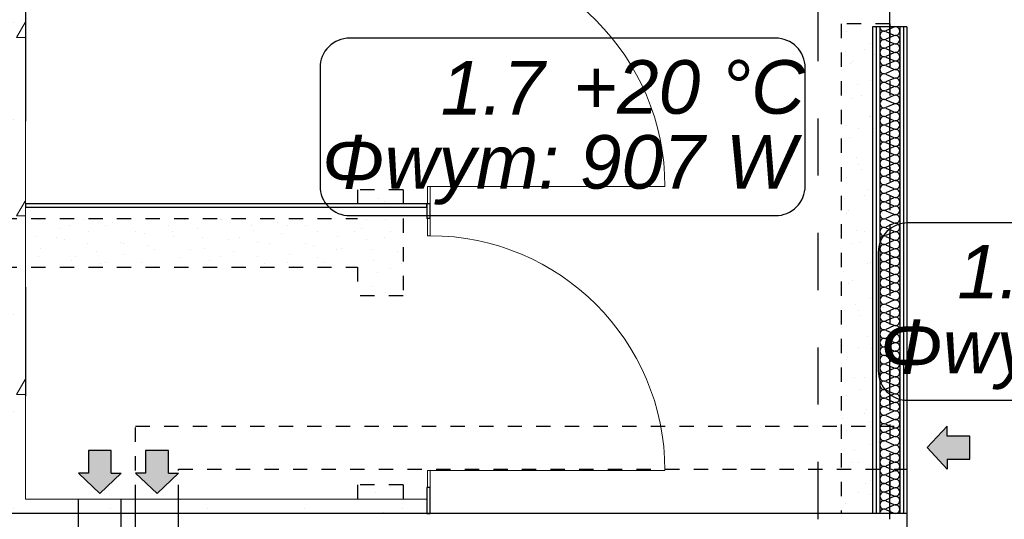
# Model space of a CAD drawing. Header units: millimetres. Extents: x 45180 to 119519, y 31297 to 302414.
# Tile 28 of 97: x 60010 to 63450, y 151239 to 152985. Entities that reach past the tile are written whole.
import ezdxf
from ezdxf.lldxf.tags import DXFTag

# ---------------------------------------------------------------- set-up
doc = ezdxf.new("R2010")
doc.units = ezdxf.units.MM
doc.header["$MEASUREMENT"] = 0
doc.linetypes.add('Hidden Line', pattern=[100, 50, -50])
doc.linetypes.add('Przerywana', pattern=[400, 200, -200])
for name, color, linetype in [('#podkład', 252, 'Continuous'), ('Drzwi ArchiCAD', 252, 'Continuous'), ('IS_Text_Konstrukcji', 7, 'Continuous')]:
    doc.layers.add(name, color=color, linetype=linetype)
doc.layers.add('Arch ocieplenie_Nr_Pióra__21', color=252, linetype='Continuous', lineweight=13)
doc.layers.add('Drzwi ArchiCAD_Nr_Pióra__5', color=252, linetype='Continuous', lineweight=13)
doc.styles.get("Standard").update_dxf_attribs({"font": 'arial.ttf', "bigfont": 'BIGFONT.SHX'})
tags = doc.linetypes.add('SOLID', pattern=[10, 10, 0]).pattern_tags.tags
tags[6:7] = [DXFTag(74, 4), DXFTag(75, 0), DXFTag(340, '0'), DXFTag(46, 0.0), DXFTag(50, 0.0), DXFTag(44, 0.0), DXFTag(45, 0.0)]
tags[4:5] = [DXFTag(74, 4), DXFTag(75, 0), DXFTag(340, '0'), DXFTag(46, 0.0), DXFTag(50, 0.0), DXFTag(44, 0.0), DXFTag(45, 0.0)]
pattern_1 = [(0, (186358.74, 93686.4), (0, 623.5383), [60, -300]), (0, (186538.74, 93998.17), (0, 623.5383), [60, -300]), (60, (186358.74, 93686.4), (-540, 311.7692), [60, -300]), (60, (186718.74, 93686.4), (-540, 311.7692), [60, -300]), (120, (186418.74, 93686.4), (540, 311.7692), [60, -300]), (120, (186778.74, 93686.4), (540, 311.7692), [60, -300]), (0, (186358.74, 93746.4), (0, 120), [0, -120, 0, -180.00001]), (45, (186418.74, 93746.4), (-84.85282, 84.85282), [0, -90, 0, -150.00001])]

# ---------------------------------------------------------------- blocks, each defined once
blk = doc.blocks.new('D1 Drzwi proste 14')
at = {"layer": 'Drzwi ArchiCAD_Nr_Pióra__5', "linetype": 'Continuous'}
for p, q in [((410, 0), (410, 820)), ((-410, 0), (-470, 0)), ((-470, 0), (-470, -10)), ((-470, 0), (-470, -10)), ((-410, -10), (-410, 0)), ((470, 0), (410, 0)), ((410, 0), (410, -10)), ((470, -10), (470, 0)), ((470, 0), (470, -10)), ((-470, -10), (-410, -10)), ((410, -10), (470, -10))]:
    blk.add_line(p, q, dxfattribs=at)
blk.add_arc((410, 0), 820, 90, 180, dxfattribs=at)

msp = doc.modelspace()

# ---------------------------------------------------------------- hatches: boundary and pattern name
at = {"layer": 'Arch ocieplenie_Nr_Pióra__21', "linetype": 'Continuous'}
h = msp.add_hatch(dxfattribs=at)
h.set_pattern_fill('Structural_Concrete', color=256, style=0, pattern_type=2)
h.set_pattern_definition(pattern_1)
h.paths.add_polyline_path([(60030, 151310), (60030, 154380), (59850, 154560), (59850, 151260)], flags=0)
h = msp.add_hatch(dxfattribs=at)
h.set_pattern_fill('Structural_Concrete', color=256, style=0, pattern_type=2)
h.set_pattern_definition(pattern_1)
h.paths.add_polyline_path([(59850, 151260), (61432.3, 151260), (61432.3, 151310), (60030, 151310)], flags=0)

# ---------------------------------------------------------------- linework, layer by layer
at = {"layer": '#podkład', "linetype": 'Przerywana'}
for p, q in [((62800, 148440), (62800, 154560)), ((63050, 148440), (63050, 154560))]:
    msp.add_line(p, q, dxfattribs=at)
at = {"layer": '#podkład', "linetype": 'Continuous'}
for p, q in [((60030, 153010), (60030, 152630)), ((62897.9, 152944), (62897.9, 152944)), ((62990, 152960), (62990, 151260)), ((63110, 152960), (62990, 152960)), ((63002.5, 152960), (63002.5, 151260)), ((63015, 152960), (63015, 151260)), ((63025.2, 152944), (63025.2, 152944)), ((63064.1, 152958.7), (63035.9, 152946.3)), ((63035.9, 152943.8), (63064.1, 152931.4)), ((63085, 152960), (63085, 151260)), ((63097.5, 152960), (63097.5, 151260)), ((63110, 152960), (63110, 151260)), ((63064.1, 152928.9), (63035.9, 152916.5)), ((63035.9, 152914), (63064.1, 152901.6)), ((62896.5, 152872.7), (62896.5, 152872.7)), ((62961.5, 152880.3), (62961.5, 152880.3)), ((62981.1, 152903.5), (62981.1, 152903.5)), ((63064.1, 152899.1), (63035.9, 152886.7)), ((63035.9, 152884.2), (63064.1, 152871.8)), ((62996.1, 152862.2), (62996.1, 152862.2)), ((63064.1, 152869.3), (63035.9, 152856.9)), ((63035.9, 152854.4), (63064.1, 152842)), ((63064.1, 152839.4), (63035.9, 152827)), ((62911.5, 152831.4), (62911.5, 152831.4)), ((62919.1, 152837.9), (62919.1, 152837.9)), ((63025.2, 152816.7), (63025.2, 152816.7)), ((63035.9, 152824.5), (63064.1, 152812.1)), ((63064.1, 152809.6), (63035.9, 152797.2)), ((62982.7, 152774.2), (62982.7, 152774.2)), ((63022.1, 152790.7), (63022.1, 152790.7)), ((63035.9, 152794.7), (63064.1, 152782.3)), ((63064.1, 152779.8), (63035.9, 152767.4)), ((62937.5, 152760), (62937.5, 152760)), ((63035.9, 152764.9), (63064.1, 152752.5)), ((63064.1, 152750), (63035.9, 152737.6)), ((63037.1, 152749.4), (63037.1, 152749.4)), ((62919.1, 152710.6), (62919.1, 152710.6)), ((62952.6, 152718.6), (62952.6, 152718.6)), ((63035.9, 152735.1), (63064.1, 152722.7)), ((63064.1, 152720.2), (63035.9, 152707.7)), ((63035.9, 152705.2), (63064.1, 152692.8)), ((63046.4, 152710.6), (63046.4, 152710.6)), ((63064.1, 152690.3), (63035.9, 152677.9)), ((63035.9, 152675.4), (63064.1, 152663)), ((62978.6, 152647.2), (62978.6, 152647.2)), ((62982.7, 152647), (62982.7, 152647)), ((63064.1, 152660.5), (63035.9, 152648.1)), ((63035.9, 152645.6), (63064.1, 152633.2)), ((62894, 152616.4), (62894, 152616.4)), ((62940.3, 152604.5), (62940.3, 152604.5)), ((62993.6, 152605.9), (62993.6, 152605.9)), ((63064.1, 152630.7), (63035.9, 152618.3)), ((63035.9, 152615.8), (63064.1, 152603.4)), ((63064.1, 152600.9), (63035.9, 152588.4)), ((62909, 152575.1), (62909, 152575.1)), ((63035.9, 152585.9), (63064.1, 152573.5)), ((63064.1, 152571), (63035.9, 152558.6)), ((63046.4, 152583.3), (63046.4, 152583.3)), ((63004, 152540.9), (63004, 152540.9)), ((63019.6, 152534.4), (63019.6, 152534.4)), ((63035.9, 152556.1), (63064.1, 152543.7)), ((63064.1, 152541.2), (63035.9, 152528.8)), ((62935, 152503.7), (62935, 152503.7)), ((63035.9, 152526.3), (63064.1, 152513.9)), ((63064.1, 152511.4), (63035.9, 152499)), ((63035.9, 152496.5), (63064.1, 152484.1)), ((62940.3, 152477.3), (62940.3, 152477.3)), ((62950.1, 152462.3), (62950.1, 152462.3)), ((63034.7, 152493.1), (63034.7, 152493.1)), ((63064.1, 152481.6), (63035.9, 152469.1)), ((63035.9, 152466.6), (63064.1, 152454.2)), ((62897.9, 152434.8), (62897.9, 152434.8)), ((63064.1, 152451.7), (63035.9, 152439.3)), ((63035.9, 152436.8), (63064.1, 152424.4)), ((63004, 152413.6), (63004, 152413.6)), ((63064.1, 152421.9), (63035.9, 152409.5)), ((63035.9, 152407), (63064.1, 152394.6)), ((63064.1, 152392.1), (63035.9, 152379.7)), ((61263.6, 152359.3), (61263.6, 152359.3)), ((62891.5, 152360.1), (62891.5, 152360.1)), ((62961.5, 152371.2), (62961.5, 152371.2)), ((62976.1, 152390.9), (62976.1, 152390.9)), ((63035.9, 152377.2), (63064.1, 152364.8)), ((63064.1, 152362.3), (63035.9, 152349.8)), ((61432.3, 152342), (60030, 152342)), ((60030, 152342), (60030, 152330)), ((60030, 152330), (61432.3, 152330)), ((61285.7, 152350), (61285.7, 152350)), ((61432.3, 152330), (61432.3, 152342)), ((61434.3, 152342), (61432.3, 152342)), ((61432.3, 152342), (61432.3, 152290)), ((61444.3, 152342), (61434.3, 152342)), ((61444.3, 152290), (61444.3, 152342)), ((62991.1, 152349.5), (62991.1, 152349.5)), ((63035.9, 152347.3), (63064.1, 152334.9)), ((63064.1, 152332.4), (63035.9, 152320)), ((61434.3, 152290), (61432.3, 152290)), ((61444.3, 152290), (61434.3, 152290)), ((62897.9, 152307.6), (62897.9, 152307.6)), ((62906.6, 152318.8), (62906.6, 152318.8)), ((63025.2, 152307.6), (63025.2, 152307.6)), ((63035.9, 152317.5), (63064.1, 152305.1)), ((63064.1, 152302.6), (63035.9, 152290.2)), ((60076.5, 152286.3), (60076.5, 152286.3)), ((60151.6, 152256.8), (60151.6, 152256.8)), ((60182.6, 152265.1), (60182.6, 152265.1)), ((60236.2, 152287.6), (60236.2, 152287.6)), ((60309.9, 152265.1), (60309.9, 152265.1)), ((60335.8, 152277), (60335.8, 152277)), ((60530.9, 152267.1), (60530.9, 152267.1)), ((60585.7, 152286.3), (60585.7, 152286.3)), ((60630.6, 152256.6), (60630.6, 152256.6)), ((60712.9, 152286.3), (60712.9, 152286.3)), ((60715.1, 152287.4), (60715.1, 152287.4)), ((60819, 152265.1), (60819, 152265.1)), ((60910.3, 152277.5), (60910.3, 152277.5)), ((60946.3, 152265.1), (60946.3, 152265.1)), ((61009.9, 152266.9), (61009.9, 152266.9)), ((61205, 152257.1), (61205, 152257.1)), ((61222.1, 152286.3), (61222.1, 152286.3)), ((61289.6, 152287.9), (61289.6, 152287.9)), ((61349.3, 152286.3), (61349.3, 152286.3)), ((63017.1, 152278.1), (63017.1, 152278.1)), ((63035.9, 152287.7), (63064.1, 152275.3)), ((63064.1, 152272.8), (63035.9, 152260.4)), ((63035.9, 152257.9), (63064.1, 152245.5)), ((60067, 152226), (60067, 152226)), ((60140.2, 152222.7), (60140.2, 152222.7)), ((60251.2, 152246.2), (60251.2, 152246.2)), ((60415.9, 152243.9), (60415.9, 152243.9)), ((60446.4, 152236.4), (60446.4, 152236.4)), ((60543.2, 152243.9), (60543.2, 152243.9)), ((60546, 152225.8), (60546, 152225.8)), ((60649.3, 152222.7), (60649.3, 152222.7)), ((60776.6, 152222.7), (60776.6, 152222.7)), ((60825.7, 152246.7), (60825.7, 152246.7)), ((60925.3, 152236.2), (60925.3, 152236.2)), ((61052.3, 152243.9), (61052.3, 152243.9)), ((61120.5, 152226.3), (61120.5, 152226.3)), ((61179.6, 152243.9), (61179.6, 152243.9)), ((61285.7, 152222.7), (61285.7, 152222.7)), ((61304.7, 152246.5), (61304.7, 152246.5)), ((62932.5, 152247.3), (62932.5, 152247.3)), ((62961.5, 152243.9), (62961.5, 152243.9)), ((63032.2, 152236.8), (63032.2, 152236.8)), ((63064.1, 152243), (63035.9, 152230.6)), ((63035.9, 152228), (63064.1, 152215.6)), ((60166.7, 152215.4), (60166.7, 152215.4)), ((60246.2, 152201.5), (60246.2, 152201.5)), ((60361.8, 152205.6), (60361.8, 152205.6)), ((60373.5, 152201.5), (60373.5, 152201.5)), ((60461.4, 152195), (60461.4, 152195)), ((60656.6, 152185.2), (60656.6, 152185.2)), ((60741.1, 152215.9), (60741.1, 152215.9)), ((60840.7, 152205.4), (60840.7, 152205.4)), ((60882.6, 152201.5), (60882.6, 152201.5)), ((61009.9, 152201.5), (61009.9, 152201.5)), ((61035.9, 152195.5), (61035.9, 152195.5)), ((61135.5, 152185), (61135.5, 152185)), ((61220.1, 152215.7), (61220.1, 152215.7)), ((62919.1, 152201.5), (62919.1, 152201.5)), ((62947.6, 152206), (62947.6, 152206)), ((63064.1, 152213.1), (63035.9, 152200.7)), ((63035.9, 152198.2), (63064.1, 152185.8)), ((60076.5, 152159.1), (60076.5, 152159.1)), ((60082.1, 152184.6), (60082.1, 152184.6)), ((60203.8, 152159.1), (60203.8, 152159.1)), ((60277.2, 152174.8), (60277.2, 152174.8)), ((60376.8, 152164.2), (60376.8, 152164.2)), ((60479.6, 152180.3), (60479.6, 152180.3)), ((60572, 152154.4), (60572, 152154.4)), ((60606.9, 152180.3), (60606.9, 152180.3)), ((60712.9, 152159.1), (60712.9, 152159.1)), ((60756.2, 152174.6), (60756.2, 152174.6)), ((60840.2, 152159.1), (60840.2, 152159.1)), ((60951.3, 152164.7), (60951.3, 152164.7)), ((61050.9, 152154.2), (61050.9, 152154.2)), ((61116, 152180.3), (61116, 152180.3)), ((61243.3, 152180.3), (61243.3, 152180.3)), ((61330.6, 152175.1), (61330.6, 152175.1)), ((61349.3, 152159.1), (61349.3, 152159.1)), ((63025.2, 152180.3), (63025.2, 152180.3)), ((63064.1, 152183.3), (63035.9, 152170.9)), ((63035.9, 152168.4), (63064.1, 152156)), ((63064.1, 152153.5), (63035.9, 152141.1)), ((60192.7, 152144), (60192.7, 152144)), ((60292.3, 152133.4), (60292.3, 152133.4)), ((60309.9, 152137.9), (60309.9, 152137.9)), ((60437.2, 152137.9), (60437.2, 152137.9)), ((60487.4, 152123.6), (60487.4, 152123.6)), ((60671.6, 152143.8), (60671.6, 152143.8)), ((60866.7, 152134), (60866.7, 152134)), ((60946.3, 152137.9), (60946.3, 152137.9)), ((60966.4, 152123.4), (60966.4, 152123.4)), ((61073.6, 152137.9), (61073.6, 152137.9)), ((61246.1, 152144.3), (61246.1, 152144.3)), ((61306.9, 152116.6), (61306.9, 152116.6)), ((61345.7, 152133.8), (61345.7, 152133.8)), ((62973.6, 152134.6), (62973.6, 152134.6)), ((62982.7, 152137.9), (62982.7, 152137.9)), ((63035.9, 152138.6), (63064.1, 152126.2)), ((63064.1, 152123.7), (63035.9, 152111.3)), ((61261.1, 152103), (61261.1, 152103)), ((62889, 152103.8), (62889, 152103.8)), ((62988.6, 152093.2), (62988.6, 152093.2)), ((63035.9, 152108.7), (63064.1, 152096.3)), ((63064.1, 152093.8), (63035.9, 152081.4)), ((60030, 152050), (60030, 151670)), ((61243.3, 152053), (61243.3, 152053)), ((62904.1, 152062.5), (62904.1, 152062.5)), ((62919.1, 152074.2), (62919.1, 152074.2)), ((63035.9, 152078.9), (63064.1, 152066.5)), ((63064.1, 152064), (63035.9, 152051.6)), ((63035.9, 152049.1), (63064.1, 152036.7)), ((63046.4, 152074.2), (63046.4, 152074.2)), ((61287.1, 152031.6), (61287.1, 152031.6)), ((63014.6, 152021.8), (63014.6, 152021.8)), ((63064.1, 152034.2), (63035.9, 152021.8)), ((63035.9, 152019.3), (63064.1, 152006.9)), ((62930.1, 151991), (62930.1, 151991)), ((62982.7, 152010.6), (62982.7, 152010.6)), ((63029.7, 151980.5), (63029.7, 151980.5)), ((63064.1, 152004.4), (63035.9, 151992)), ((63035.9, 151989.4), (63064.1, 151977)), ((62940.3, 151968.1), (62940.3, 151968.1)), ((62945.1, 151949.7), (62945.1, 151949.7)), ((63064.1, 151974.5), (63035.9, 151962.1)), ((63035.9, 151959.6), (63064.1, 151947.2)), ((63064.1, 151944.7), (63035.9, 151932.3)), ((63046.4, 151946.9), (63046.4, 151946.9)), ((63035.9, 151929.8), (63064.1, 151917.4)), ((63064.1, 151914.9), (63035.9, 151902.5)), ((62971.1, 151878.3), (62971.1, 151878.3)), ((63004, 151904.5), (63004, 151904.5)), ((63035.9, 151900), (63064.1, 151887.6)), ((63064.1, 151885.1), (63035.9, 151872.7)), ((62886.5, 151847.5), (62886.5, 151847.5)), ((62940.3, 151840.9), (62940.3, 151840.9)), ((63035.9, 151870.2), (63064.1, 151857.7)), ((63064.1, 151855.2), (63035.9, 151842.8)), ((62986.1, 151836.9), (62986.1, 151836.9)), ((63035.9, 151840.3), (63064.1, 151827.9)), ((63064.1, 151825.4), (63035.9, 151813)), ((63035.9, 151810.5), (63064.1, 151798.1)), ((62897.9, 151798.4), (62897.9, 151798.4)), ((62901.6, 151806.1), (62901.6, 151806.1)), ((63004, 151777.2), (63004, 151777.2)), ((63064.1, 151795.6), (63035.9, 151783.2)), ((63035.9, 151780.7), (63064.1, 151768.3)), ((63012.1, 151765.5), (63012.1, 151765.5)), ((63064.1, 151765.8), (63035.9, 151753.4)), ((63035.9, 151750.9), (63064.1, 151738.4)), ((62927.6, 151734.7), (62927.6, 151734.7)), ((62961.5, 151734.8), (62961.5, 151734.8)), ((63027.2, 151724.2), (63027.2, 151724.2)), ((63064.1, 151735.9), (63035.9, 151723.5)), ((63035.9, 151721), (63064.1, 151708.6)), ((63064.1, 151706.1), (63035.9, 151693.7)), ((62897.9, 151671.2), (62897.9, 151671.2)), ((62942.6, 151693.4), (62942.6, 151693.4)), ((63025.2, 151671.2), (63025.2, 151671.2)), ((63035.9, 151691.2), (63064.1, 151678.8)), ((63064.1, 151676.3), (63035.9, 151663.9)), ((63035.9, 151661.4), (63064.1, 151649)), ((63064.1, 151646.5), (63035.9, 151634.1)), ((62961.5, 151607.5), (62961.5, 151607.5)), ((62968.6, 151622), (62968.6, 151622)), ((63035.9, 151631.6), (63064.1, 151619.1)), ((63064.1, 151616.6), (63035.9, 151604.2)), ((63035.9, 151601.7), (63064.1, 151589.3)), ((62884, 151591.2), (62884, 151591.2)), ((62983.7, 151580.6), (62983.7, 151580.6)), ((63064.1, 151586.8), (63035.9, 151574.4)), ((63035.9, 151571.9), (63064.1, 151559.5)), ((62899.1, 151549.8), (62899.1, 151549.8)), ((62919.1, 151565.1), (62919.1, 151565.1)), ((63025.2, 151543.9), (63025.2, 151543.9)), ((63064.1, 151557), (63035.9, 151544.6)), ((63035.9, 151542.1), (63064.1, 151529.7)), ((63180, 151489.7), (63250, 151564.7)), ((63250, 151529.7), (63250, 151564.7)), ((62982.7, 151501.5), (62982.7, 151501.5)), ((63009.7, 151509.2), (63009.7, 151509.2)), ((63064.1, 151527.2), (63035.9, 151514.8)), ((63035.9, 151512.3), (63064.1, 151499.8)), ((63064.1, 151497.3), (63035.9, 151484.9)), ((63330, 151529.7), (63250, 151529.7)), ((63330, 151449.7), (63330, 151529.7)), ((60330, 151480), (60250, 151480)), ((60250, 151480), (60250, 151400)), ((60330, 151400), (60330, 151480)), ((60530, 151480), (60450, 151480)), ((60450, 151480), (60450, 151400)), ((60530, 151400), (60530, 151480)), ((62925.1, 151478.4), (62925.1, 151478.4)), ((63024.7, 151467.9), (63024.7, 151467.9)), ((63035.9, 151482.4), (63064.1, 151470)), ((63064.1, 151467.5), (63035.9, 151455.1)), ((63180, 151489.7), (63250, 151414.7)), ((62919.1, 151437.8), (62919.1, 151437.8)), ((62940.1, 151437.1), (62940.1, 151437.1)), ((63035.9, 151452.6), (63064.1, 151440.2)), ((63064.1, 151437.7), (63035.9, 151425.3)), ((63046.4, 151437.8), (63046.4, 151437.8)), ((63250, 151449.7), (63330, 151449.7)), ((63250, 151449.7), (63250, 151414.7)), ((60290, 151330), (60215, 151400)), ((60250, 151400), (60215, 151400)), ((60290, 151330), (60365, 151400)), ((60330, 151400), (60365, 151400)), ((60490, 151330), (60415, 151400)), ((60450, 151400), (60415, 151400)), ((60490, 151330), (60565, 151400)), ((60530, 151400), (60565, 151400)), ((63035.9, 151422.8), (63064.1, 151410.4)), ((63064.1, 151407.9), (63035.9, 151395.5)), ((62966.1, 151365.7), (62966.1, 151365.7)), ((62982.7, 151374.2), (62982.7, 151374.2)), ((63035.9, 151393), (63064.1, 151380.6)), ((63064.1, 151378), (63035.9, 151365.6)), ((63035.9, 151363.1), (63064.1, 151350.7)), ((61253.7, 151334.1), (61253.7, 151334.1)), ((61306.9, 151353), (61306.9, 151353)), ((61434.3, 151350), (61432.3, 151350)), ((61432.3, 151350), (61432.3, 151260)), ((61444.3, 151350), (61434.3, 151350)), ((61444.3, 151260), (61444.3, 151350)), ((62881.6, 151334.9), (62881.6, 151334.9)), ((62940.3, 151331.8), (62940.3, 151331.8)), ((63064.1, 151348.2), (63035.9, 151335.8)), ((63035.9, 151333.3), (63064.1, 151320.9)), ((60215, 150990), (60215, 151310)), ((60365, 150990), (60365, 151310)), ((60415, 150990), (60415, 151310)), ((60565, 150990), (60565, 151310)), ((61264.5, 151310.5), (61264.5, 151310.5)), ((62896.6, 151293.5), (62896.6, 151293.5)), ((62981.2, 151324.3), (62981.2, 151324.3)), ((63064.1, 151318.4), (63035.9, 151306)), ((63035.9, 151303.5), (63064.1, 151291.1)), ((63046.4, 151310.5), (63046.4, 151310.5)), ((63050, 151260), (59850, 151260)), ((61279.7, 151262.6), (61279.7, 151262.6)), ((61432.3, 151260), (61444.3, 151260)), ((63004, 151268.1), (63004, 151268.1)), ((63064.1, 151288.6), (63035.9, 151276.2)), ((63035.9, 151273.7), (63064.1, 151261.3)), ((63110, 151260), (63050, 151260)), ((63110, 151260), (63110, 151100))]:
    msp.add_line(p, q, dxfattribs=at)
at = {"layer": '#podkład', "linetype": 'Hidden Line'}
for p, q in [((63050, 152970), (62880, 152970)), ((62880, 152970), (62880, 151260)), ((63050, 152970), (63050, 151260)), ((61350, 152390), (61190, 152390)), ((61190, 152390), (61190, 152290)), ((61350, 152390), (61350, 152020)), ((59850, 152290), (61190, 152290)), ((59850, 152120), (61190, 152120)), ((61190, 152120), (61190, 152020)), ((61350, 152020), (61190, 152020)), ((60415, 151310), (60415, 151564.7)), ((60415, 151564.7), (63110, 151564.7)), ((60565, 151310), (60565, 151414.7)), ((60565, 151414.7), (63110, 151414.7)), ((61350, 151360), (61190, 151360)), ((61190, 151360), (61190, 151260)), ((61350, 151360), (61350, 151260))]:
    msp.add_line(p, q, dxfattribs=at)
at = {"layer": '#podkład', "linetype": 'Continuous'}
for centre, start_param, end_param in [((63029.9, 152930.2), 2.7288, 6.695979), ((63029.9, 152960), 4.712389, 6.695979), ((63070.1, 152945.1), 5.870392, 9.837571), ((63029.9, 152900.4), 2.7288, 6.695979), ((63070.1, 152915.3), 5.870392, 9.837571), ((63029.9, 152870.5), 2.7288, 6.695979), ((63070.1, 152885.4), 5.870392, 9.837571), ((63029.9, 152840.7), 2.7288, 6.695979), ((63070.1, 152855.6), 5.870392, 9.837571), ((63070.1, 152825.8), 5.870392, 9.837571), ((63029.9, 152810.9), 2.7288, 6.695979), ((63070.1, 152796), 5.870392, 9.837571), ((63029.9, 152781.1), 2.7288, 6.695979), ((63070.1, 152766.1), 5.870392, 9.837571), ((63029.9, 152751.2), 2.7288, 6.695979), ((63029.9, 152721.4), 2.7288, 6.695979), ((63070.1, 152736.3), 5.870392, 9.837571), ((63029.9, 152691.6), 2.7288, 6.695979), ((63070.1, 152706.5), 5.870392, 9.837571), ((63029.9, 152661.8), 2.7288, 6.695979), ((63070.1, 152676.7), 5.870392, 9.837571), ((63029.9, 152631.9), 2.7288, 6.695979), ((63070.1, 152646.8), 5.870392, 9.837571), ((63070.1, 152617), 5.870392, 9.837571), ((63029.9, 152602.1), 2.7288, 6.695979), ((63070.1, 152587.2), 5.870392, 9.837571), ((63029.9, 152572.3), 2.7288, 6.695979), ((63070.1, 152557.4), 5.870392, 9.837571), ((63029.9, 152542.5), 2.7288, 6.695979), ((63029.9, 152512.6), 2.7288, 6.695979), ((63070.1, 152527.5), 5.870392, 9.837571), ((63029.9, 152482.8), 2.7288, 6.695979), ((63070.1, 152497.7), 5.870392, 9.837571), ((63029.9, 152453), 2.7288, 6.695979), ((63070.1, 152467.9), 5.870392, 9.837571), ((63029.9, 152423.2), 2.7288, 6.695979), ((63070.1, 152438.1), 5.870392, 9.837571), ((63029.9, 152393.3), 2.7288, 6.695979), ((63070.1, 152408.2), 5.870392, 9.837571), ((63070.1, 152378.4), 5.870392, 9.837571), ((63029.9, 152363.5), 2.7288, 6.695979), ((63070.1, 152348.6), 5.870392, 9.837571), ((63029.9, 152333.7), 2.7288, 6.695979), ((63070.1, 152318.8), 5.870392, 9.837571), ((63029.9, 152303.9), 2.7288, 6.695979), ((63029.9, 152274), 2.7288, 6.695979), ((63070.1, 152288.9), 5.870392, 9.837571), ((63029.9, 152244.2), 2.7288, 6.695979), ((63070.1, 152259.1), 5.870392, 9.837571), ((63029.9, 152214.4), 2.7288, 6.695979), ((63070.1, 152229.3), 5.870392, 9.837571), ((63029.9, 152184.6), 2.7288, 6.695979), ((63070.1, 152199.5), 5.870392, 9.837571), ((63070.1, 152169.6), 5.870392, 9.837571), ((63029.9, 152154.7), 2.7288, 6.695979), ((63070.1, 152139.8), 5.870392, 9.837571), ((63029.9, 152124.9), 2.7288, 6.695979), ((63070.1, 152110), 5.870392, 9.837571), ((63029.9, 152095.1), 2.7288, 6.695979), ((63029.9, 152065.3), 2.7288, 6.695979), ((63070.1, 152080.2), 5.870392, 9.837571), ((63029.9, 152035.4), 2.7288, 6.695979), ((63070.1, 152050.4), 5.870392, 9.837571), ((63029.9, 152005.6), 2.7288, 6.695979), ((63070.1, 152020.5), 5.870392, 9.837571), ((63029.9, 151975.8), 2.7288, 6.695979), ((63070.1, 151990.7), 5.870392, 9.837571), ((63029.9, 151946), 2.7288, 6.695979), ((63070.1, 151960.9), 5.870392, 9.837571), ((63070.1, 151931.1), 5.870392, 9.837571), ((63029.9, 151916.1), 2.7288, 6.695979), ((63070.1, 151901.2), 5.870392, 9.837571), ((63029.9, 151886.3), 2.7288, 6.695979), ((63070.1, 151871.4), 5.870392, 9.837571), ((63029.9, 151856.5), 2.7288, 6.695979), ((63029.9, 151826.7), 2.7288, 6.695979), ((63070.1, 151841.6), 5.870392, 9.837571), ((63029.9, 151796.8), 2.7288, 6.695979), ((63070.1, 151811.8), 5.870392, 9.837571), ((63029.9, 151767), 2.7288, 6.695979), ((63070.1, 151781.9), 5.870392, 9.837571), ((63029.9, 151737.2), 2.7288, 6.695979), ((63070.1, 151752.1), 5.870392, 9.837571), ((63070.1, 151722.3), 5.870392, 9.837571), ((63029.9, 151707.4), 2.7288, 6.695979), ((63070.1, 151692.5), 5.870392, 9.837571), ((63029.9, 151677.5), 2.7288, 6.695979), ((63070.1, 151662.6), 5.870392, 9.837571), ((63029.9, 151647.7), 2.7288, 6.695979), ((63070.1, 151632.8), 5.870392, 9.837571), ((63029.9, 151617.9), 2.7288, 6.695979), ((63029.9, 151588.1), 2.7288, 6.695979), ((63070.1, 151603), 5.870392, 9.837571), ((63029.9, 151558.2), 2.7288, 6.695979), ((63070.1, 151573.2), 5.870392, 9.837571), ((63029.9, 151528.4), 2.7288, 6.695979), ((63070.1, 151543.3), 5.870392, 9.837571), ((63029.9, 151498.6), 2.7288, 6.695979), ((63070.1, 151513.5), 5.870392, 9.837571), ((63070.1, 151483.7), 5.870392, 9.837571), ((63029.9, 151468.8), 2.7288, 6.695979), ((63070.1, 151453.9), 5.870392, 9.837571), ((63029.9, 151438.9), 2.7288, 6.695979), ((63070.1, 151424), 5.870392, 9.837571), ((63029.9, 151409.1), 2.7288, 6.695979), ((63029.9, 151379.3), 2.7288, 6.695979), ((63070.1, 151394.2), 5.870392, 9.837571), ((63029.9, 151349.5), 2.7288, 6.695979), ((63070.1, 151364.4), 5.870392, 9.837571), ((63029.9, 151319.6), 2.7288, 6.695979), ((63070.1, 151334.6), 5.870392, 9.837571), ((63029.9, 151289.8), 2.7288, 6.695979), ((63070.1, 151304.7), 5.870392, 9.837571), ((63070.1, 151274.9), 5.870392, 9.837571), ((63029.9, 151260), 2.7288, 4.712389)]:
    msp.add_ellipse(centre, major_axis=(0, -14.9), ratio=0.998336, start_param=start_param, end_param=end_param, dxfattribs=at)
at = {"layer": '#podkład', "linetype": 'Continuous', "extrusion": (0, 0, -1)}
for points in [[(-63250, 151414.7), (-63250, 151564.7), (-63180, 151489.7)], [(-63330, 151449.7), (-63250, 151529.7), (-63250, 151449.7)], [(-63250, 151529.7), (-63330, 151449.7), (-63330, 151529.7)], [(-60250, 151400), (-60290, 151330), (-60250, 151480)], [(-60250, 151480), (-60290, 151330), (-60330, 151480)], [(-60330, 151480), (-60290, 151330), (-60330, 151400)], [(-60450, 151400), (-60490, 151330), (-60450, 151480)], [(-60450, 151480), (-60490, 151330), (-60530, 151480)], [(-60530, 151480), (-60490, 151330), (-60530, 151400)], [(-60290, 151330), (-60250, 151400), (-60215, 151400)], [(-60365, 151400), (-60330, 151400), (-60290, 151330)], [(-60490, 151330), (-60450, 151400), (-60415, 151400)], [(-60565, 151400), (-60530, 151400), (-60490, 151330)]]:
    msp.add_solid(points, dxfattribs=at)
at = {"layer": '#podkład', "linetype": 'Continuous'}
for points in [[(63250, 151564.7), (63250, 151414.7), (63250, 151449.7)], [(63250, 151564.7), (63250, 151449.7), (63250, 151529.7)]]:
    msp.add_solid(points, dxfattribs=at)
at = {"layer": 'Arch ocieplenie_Nr_Pióra__21', "linetype": 'Continuous'}
for p, q in [((60030, 151310), (60030, 154380)), ((61432.3, 151310), (60030, 151310)), ((61432.3, 151260), (61432.3, 151310)), ((59850, 151260), (61432.3, 151260))]:
    msp.add_line(p, q, dxfattribs=at)
at = {"layer": 'IS_Text_Konstrukcji', "linetype": 'SOLID', "ltscale": 10}
for points in [[(61162.7, 152300.5), (62651.1, 152300.5, 0.414214), (62754.4, 152403.8), (62754.4, 152817.2, 0.414214), (62651.1, 152920.5), (61162.7, 152920.5, 0.414214), (61059.4, 152817.2), (61059.4, 152403.8, 0.414214), (61162.7, 152300.5)], [(63112.9, 151655), (64601.2, 151655, 0.414214), (64704.6, 151758.3), (64704.6, 152171.7, 0.414214), (64601.2, 152275), (63112.9, 152275, 0.414214), (63009.6, 152171.7), (63009.6, 151758.3, 0.414214), (63112.9, 151655)]]:
    msp.add_lwpolyline(points, format="xyb", dxfattribs=at)

# ---------------------------------------------------------------- block references
at = {"layer": 'Drzwi ArchiCAD', "color": 8, "linetype": 'Continuous', "lineweight": 13, "true_color": 0x7f7f7f, "zscale": 1000, "rotation": 269.999999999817}
for p in [(61444.3, 152812), (61444.3, 151820)]:
    msp.add_blockref('D1 Drzwi proste 14', p, dxfattribs=at)

# ---------------------------------------------------------------- texts
at = {"layer": 'IS_Text_Konstrukcji', "linetype": 'SOLID', "ltscale": 10, "char_height": 187.2}
for s, insert, attachment_point in [('\\fArial|b0|i1;1.7', (61844.4, 152653.7), 9), ('\\fArial|b0|i1;+20 °C', (61944.4, 152653.7), 7), ('\\fArial|b0|i1;Φwym: 907 W', (61894.4, 152581.7), 2), ('\\fArial|b0|i1;1.7a', (63794.6, 152008.2), 9), ('\\fArial|b0|i1;Φwym: 472 W', (63844.6, 151936.2), 2)]:
    msp.add_mtext(s, dxfattribs=dict(at, insert=insert, attachment_point=attachment_point))

doc.saveas('drawing.dxf')
